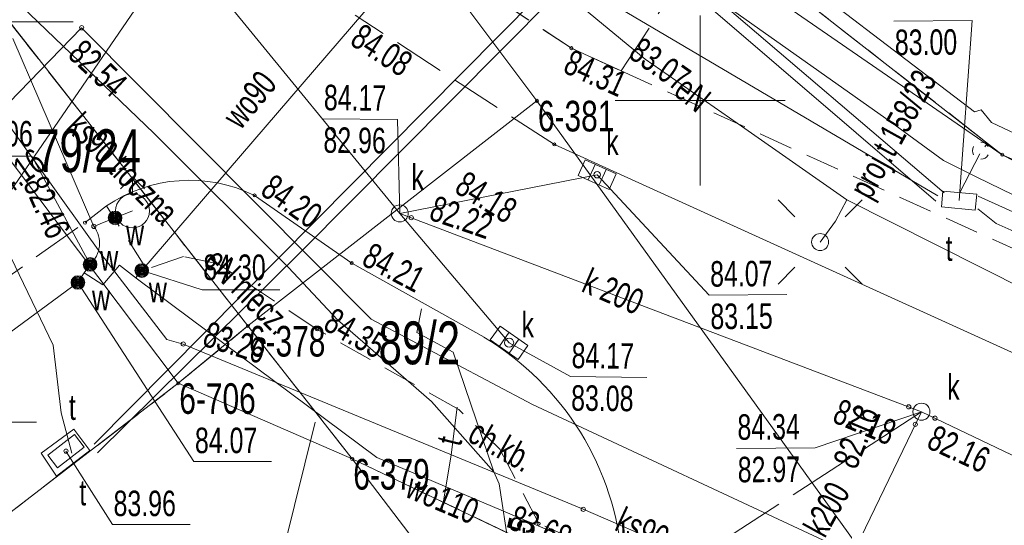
# Model space of a CAD drawing. Header units: metres. Extents: x 7446797 to 7447602, y 5789497 to 5790002.
# Tile 11 of 66: x 7447180 to 7447209, y 5789888 to 5789902. Entities that reach past the tile are written whole.
import ezdxf
from ezdxf.xclip import XClip

# ---------------------------------------------------------------- set-up
doc = ezdxf.new("R2010")
doc.units = ezdxf.units.M
doc.header["$MEASUREMENT"] = 0
doc.header["$XCLIPFRAME"] = 0
for name, pattern in [('2_KTCR02', [1.5, 1, -0.5]), ('2_KTJZ01', [2, 1.5, -0.5]), ('4_SUPK_P_01', [2.5, 2, -0.5]), ('4_SUPT_P_01', [2.5, 2, -0.5]), ('GUK', [2, 1.5, -0.5]), ('GUZ', [1, 0.5, -0.5])]:
    doc.linetypes.add(name, pattern=pattern)
doc.layers.add('700-L Mapa 1_500 dwg', color=7, linetype='Continuous')
for name, color, linetype, lineweight in [('ex_02_DXF_MZ_9_Dzialki7', 9, 'Continuous', 18), ('ex_02_DXF_MZ_9_Kontury3', 9, 'Continuous', 18), ('ex_02_DXF_MZ_9_KTCR_E_T_17', 9, 'Continuous', 18), ('ex_02_DXF_MZ_9_KTCR_L_17', 9, 'Continuous', 18), ('ex_02_DXF_MZ_9_KTJZ_L_07', 9, 'Continuous', 18), ('ex_02_DXF_MZ_9_KTKR_L_07', 9, 'Continuous', 18), ('ex_02_DXF_MZ_9_KTOK_L_47', 9, 'Continuous', 18), ('ex_02_DXF_MZ_9_Numery_dzialek7', 9, 'Continuous', 18), ('ex_02_DXF_MZ_9_Numery_punktow7', 9, 'Continuous', 18), ('ex_02_DXF_MZ_9_Podzial_sekcyjny_krzyze7', 9, 'Continuous', 18), ('ex_02_DXF_MZ_9_Punkty7', 9, 'Continuous', 18), ('ex_02_DXF_MZ_9_RTPW_T_17', 9, 'Continuous', 18), ('ex_02_DXF_MZ_9_SUOG_L_052', 9, 'Continuous', 18), ('ex_02_DXF_MZ_9_SUOW_L_05', 9, 'Continuous', 18), ('ex_02_DXF_MZ_9_SUPE_D_L_31', 9, 'Continuous', 18), ('ex_02_DXF_MZ_9_SUPE_E_T_31', 9, 'Continuous', 18), ('ex_02_DXF_MZ_9_SUPE_L_11', 9, 'Continuous', 18), ('ex_02_DXF_MZ_9_SUPG_L_252', 9, 'Continuous', 18), ('ex_02_DXF_MZ_9_SUPK_D_L_034', 9, 'Continuous', 18), ('ex_02_DXF_MZ_9_SUPK_D_L_434', 9, 'Continuous', 18), ('ex_02_DXF_MZ_9_SUPK_E_T_434', 9, 'Continuous', 18), ('ex_02_DXF_MZ_9_SUPK_L_034', 9, 'Continuous', 18), ('ex_02_DXF_MZ_9_SUPK_L_434', 9, 'Continuous', 18), ('ex_02_DXF_MZ_9_SUPP_E_T_630', 9, 'Continuous', 18), ('ex_02_DXF_MZ_9_SUPP_L_434', 9, 'Continuous', 18), ('ex_02_DXF_MZ_9_SUPP_L_630', 9, 'Continuous', 18), ('ex_02_DXF_MZ_9_SUPS_T_434', 9, 'Continuous', 18), ('ex_02_DXF_MZ_9_SUPS_T_630', 9, 'Continuous', 18), ('ex_02_DXF_MZ_9_SUPT_D_L_030', 9, 'Continuous', 18), ('ex_02_DXF_MZ_9_SUPT_E_T_030', 9, 'Continuous', 18), ('ex_02_DXF_MZ_9_SUPT_L_030', 9, 'Continuous', 18), ('ex_02_DXF_MZ_9_SUPW_D_L_05', 9, 'Continuous', 18), ('ex_02_DXF_MZ_9_SUPW_E_T_05', 9, 'Continuous', 18), ('ex_02_DXF_MZ_9_SUPW_L_05', 9, 'Continuous', 18), ('ex_02_DXF_MZ_9_SUSM_D_T_07', 9, 'Continuous', 18), ('ex_02_DXF_MZ_9_SUSM_D_T_37', 9, 'Continuous', 18), ('ex_02_DXF_MZ_9_SUTG_T_052', 9, 'Continuous', 18), ('ex_02_DXF_MZ_9_SUTK_T_034', 9, 'Continuous', 18), ('ex_02_DXF_MZ_9_SUTT_T_030', 9, 'Continuous', 18), ('ex_02_DXF_MZ_9_SUTW_T_05', 9, 'Continuous', 18), ('ex_02_DXF_MZ_9_SUUK_D_T_234', 9, 'Continuous', 18), ('ex_02_DXF_MZ_9_SUUK_E_T_934', 9, 'Continuous', 18), ('ex_02_DXF_MZ_9_SUUK_T_07', 9, 'Continuous', 18), ('ex_02_DXF_MZ_9_SUUT_D_T_130', 9, 'Continuous', 18), ('ex_02_DXF_MZ_9_SUUT_E_T_930', 9, 'Continuous', 18), ('ex_02_DXF_MZ_9_SUUT_L_130', 9, 'Continuous', 18), ('ex_02_DXF_MZ_9_SUUT_T_37', 9, 'Continuous', 18), ('ex_02_DXF_MZ_9_SUUW_E_T_57', 9, 'Continuous', 18), ('ex_02_DXF_MZ_9_SUUW_T_07', 9, 'Continuous', 18), ('ex_02_DXF_MZ_9_SUUW_T_77', 9, 'Continuous', 18), ('ex_02_DXF_MZ_9_Uzytki3', 9, 'Continuous', 18)]:
    doc.layers.add(name, color=color, linetype=linetype, lineweight=lineweight)
doc.styles.add('STYL_AUTOMATYCZNY_1', font='Arial.ttf', dxfattribs={"width": 0.7})

# ---------------------------------------------------------------- blocks, each defined once
blk = doc.blocks.new('Rysunek_1_9', base_point=(7447200, 5789750, -0.867))
at = {"layer": 'ex_02_DXF_MZ_9_Dzialki7', "color": 9, "linetype": 'Continuous', "lineweight": 18}
for p, q in [((7447149.537, 5789940.715, -0.867), (7447186.693, 5789893.372, -0.867)), ((7447195.197, 5789899.992, -0.867), (7447187.02, 5789910.886, -0.867)), ((7447174.399, 5789905.256, -0.867), (7447184.645, 5789891.687, -0.867)), ((7447201.006, 5789904.553, -0.867), (7447208.889, 5789898.408, -0.867)), ((7447186.693, 5789893.372, -0.867), (7447195.197, 5789899.992, -0.867)), ((7447209.58, 5789880.04, -0.867), (7447195.197, 5789899.992, -0.867)), ((7447208.889, 5789898.408, -0.867), (7447214.206, 5789896.065, -0.867)), ((7447186.693, 5789893.372, -0.867), (7447184.645, 5789891.687, -0.867)), ((7447186.693, 5789893.372, -0.867), (7447189.76, 5789889.46, -0.867)), ((7447009.438, 5789756.982, -0.867), (7447184.645, 5789891.687, -0.867)), ((7447184.645, 5789891.687, -0.867), (7447189.76, 5789889.46, -0.867)), ((7447189.76, 5789889.46, -0.867), (7447209.58, 5789880.04, -0.867)), ((7447189.76, 5789889.46, -0.867), (7447221.01, 5789848.57, -0.867))]:
    blk.add_line(p, q, dxfattribs=at)
at = {"layer": 'ex_02_DXF_MZ_9_Kontury3', "color": 9, "linetype": 'GUK', "lineweight": 18}
for p, q in [((7447186.693, 5789893.372, -0.867), (7447152.413, 5789937.055, -0.867)), ((7447201.006, 5789904.553, -0.867), (7447208.889, 5789898.408, -0.867)), ((7447208.889, 5789898.408, -0.867), (7447214.206, 5789896.065, -0.867)), ((7447184.645, 5789891.687, -0.867), (7447186.693, 5789893.372, -0.867)), ((7447186.693, 5789893.372, -0.867), (7447189.761, 5789889.463, -0.867)), ((7447009.438, 5789756.982, -0.867), (7447184.645, 5789891.687, -0.867)), ((7447189.761, 5789889.463, -0.867), (7447209.579, 5789880.041, -0.867))]:
    blk.add_line(p, q, dxfattribs=at)
at = {"layer": 'ex_02_DXF_MZ_9_KTCR_L_17', "color": 9, "linetype": '2_KTCR02', "lineweight": 18}
for p, q in [((7447196.21, 5789901.54, -0.867), (7447192.04, 5789904.3, -0.867)), ((7447197.68, 5789900.87, -0.867), (7447196.21, 5789901.54, -0.867)), ((7447221.81, 5789889.94, -0.867), (7447197.68, 5789900.87, -0.867)), ((7447183.71, 5789895.04, -0.867), (7447182.53, 5789896.9, -0.867)), ((7447184.8, 5789895.41, -0.867), (7447183.71, 5789895.04, -0.867)), ((7447185.82, 5789895.2, -0.867), (7447184.8, 5789895.41, -0.867)), ((7447188.73, 5789893.27, -0.867), (7447185.82, 5789895.2, -0.867)), ((7447192.9, 5789890.91, -0.867), (7447188.73, 5789893.27, -0.867)), ((7447194.11, 5789889.75, -0.867), (7447192.9, 5789890.91, -0.867)), ((7447195.25, 5789887.56, -0.867), (7447194.11, 5789889.75, -0.867)), ((7447197.71, 5789886.46, -0.867), (7447195.25, 5789887.56, -0.867))]:
    blk.add_line(p, q, dxfattribs=at)
at = {"layer": 'ex_02_DXF_MZ_9_KTJZ_L_07', "color": 9, "linetype": '2_KTJZ01', "lineweight": 18}
for p, q in [((7447192.04, 5789904.3, -0.867), (7447196.21, 5789901.54, -0.867)), ((7447197.68, 5789900.87, -0.867), (7447200.03, 5789904.5, -0.867)), ((7447195.71, 5789898.71, -0.867), (7447189.85, 5789902.51, -0.867)), ((7447196.21, 5789901.54, -0.867), (7447197.68, 5789900.87, -0.867)), ((7447178.83, 5789894.25, -0.867), (7447181.9, 5789896.41, -0.867))]:
    blk.add_line(p, q, dxfattribs=at)
at = {"layer": 'ex_02_DXF_MZ_9_KTKR_L_07', "color": 9, "linetype": 'Continuous', "lineweight": 18}
for p, q in [((7447215.17, 5789889.87, -0.867), (7447195.71, 5789898.71, -0.867)), ((7447189.75, 5789895.22, -0.867), (7447186.89, 5789897.21, -0.867)), ((7447182.53, 5789896.9, -0.867), (7447181.9, 5789896.41, -0.867)), ((7447189.75, 5789895.22, -0.867), (7447193.64, 5789893.04, -0.867))]:
    blk.add_line(p, q, dxfattribs=at)
for centre, radius, start, end in [((7447184.976, 5789893.319, -0.867), 4.336, 63.8032, 124.3307), ((7447189.322, 5789885.82, -0.867), 8.412, 4.3606, 59.1164)]:
    blk.add_arc(centre, radius, start, end, dxfattribs=at)
at = {"layer": 'ex_02_DXF_MZ_9_KTOK_L_47', "color": 9, "linetype": 'Continuous', "lineweight": 18}
for q in [(7447202.707, 5789902.655, -0.867), (7447214.12, 5789895.69, -0.867)]:
    blk.add_line((7447208.889, 5789898.408, -0.867), q, dxfattribs=at)
at = {"layer": 'ex_02_DXF_MZ_9_Numery_dzialek7', "color": 9, "linetype": 'Continuous', "lineweight": 18}
blk.add_line((7447188.669, 5789890.543, -0.867), (7447186.797, 5789883.011, -0.867), dxfattribs=at)
at = {"layer": 'ex_02_DXF_MZ_9_Podzial_sekcyjny_krzyze7', "color": 9, "linetype": 'Continuous', "lineweight": 18}
for p, q in [((7447200, 5789897.5, -0.867), (7447200, 5789902.5, -0.867)), ((7447197.5, 5789900, -0.867), (7447202.5, 5789900, -0.867))]:
    blk.add_line(p, q, dxfattribs=at)
at = {"layer": 'ex_02_DXF_MZ_9_Punkty7', "color": 9, "linetype": 'Continuous', "lineweight": 18}
for centre in [(7447195.197, 5789899.992, -0.867), (7447208.889, 5789898.408, -0.867), (7447186.693, 5789893.372, -0.867), (7447184.645, 5789891.687, -0.867), (7447189.76, 5789889.46, -0.867)]:
    blk.add_circle(centre, 0.045, dxfattribs=at)
at = {"layer": 'ex_02_DXF_MZ_9_RTPW_T_17', "color": 9, "linetype": 'Continuous', "lineweight": 18}
for centre in [(7447196.21, 5789901.54, -0.867), (7447195.71, 5789898.71, -0.867), (7447186.89, 5789897.21, -0.867), (7447181.9, 5789896.41, -0.867), (7447189.75, 5789895.22, -0.867), (7447188.73, 5789893.27, -0.867), (7447195.25, 5789887.56, -0.867)]:
    blk.add_circle(centre, 0.045, dxfattribs=at)
at = {"layer": 'ex_02_DXF_MZ_9_SUOG_L_052', "color": 9, "linetype": 'Continuous', "lineweight": 18}
blk.add_line((7447209.23, 5789882.54, -0.867), (7447196.56, 5789887.98, -0.867), dxfattribs=at)
at = {"layer": 'ex_02_DXF_MZ_9_SUOW_L_05', "color": 9, "linetype": 'Continuous', "lineweight": 18}
blk.add_line((7447183.57, 5789895, -0.867), (7447192.44, 5789905.31, -0.867), dxfattribs=at)
at = {"layer": 'ex_02_DXF_MZ_9_SUPE_D_L_31', "color": 9, "linetype": 'Continuous', "lineweight": 18}
for p, q in [((7447198.379, 5789901.215, -0.867), (7447193.772, 5789905.033, -0.867)), ((7447178.87, 5789903.89, -0.867), (7447183.923, 5789899.043, -0.867)), ((7447203.365, 5789903.27, -0.867), (7447208.07, 5789899.673, -0.867)), ((7447201.313, 5789899.175, -0.867), (7447198.379, 5789901.215, -0.867)), ((7447208.07, 5789899.673, -0.867), (7447208.27, 5789899.724, -0.867)), ((7447208.27, 5789899.724, -0.867), (7447208.573, 5789899.356, -0.867)), ((7447208.573, 5789899.356, -0.867), (7447214.804, 5789896.42, -0.867)), ((7447183.923, 5789899.043, -0.867), (7447187.891, 5789895.09, -0.867)), ((7447204.318, 5789897.076, -0.867), (7447201.313, 5789899.175, -0.867)), ((7447204.318, 5789897.076, -0.867), (7447203.983, 5789896.454, -0.867)), ((7447209.959, 5789894.235, -0.867), (7447204.318, 5789897.076, -0.867)), ((7447203.983, 5789896.454, -0.867), (7447203.53, 5789895.84, -0.867)), ((7447187.891, 5789895.09, -0.867), (7447189.332, 5789893.55, -0.867)), ((7447191.665, 5789893.177, -0.867), (7447191.8, 5789893.878, -0.867)), ((7447189.332, 5789893.55, -0.867), (7447192.099, 5789891.149, -0.867)), ((7447192.729, 5789892.604, -0.867), (7447191.665, 5789893.177, -0.867)), ((7447193.934, 5789889.082, -0.867), (7447192.729, 5789892.604, -0.867)), ((7447192.099, 5789891.149, -0.867), (7447193.934, 5789889.082, -0.867)), ((7447193.934, 5789889.082, -0.867), (7447194.086, 5789888.733, -0.867)), ((7447194.086, 5789888.733, -0.867), (7447195.125, 5789881.86, -0.867))]:
    blk.add_line(p, q, dxfattribs=at)
at = {"layer": 'ex_02_DXF_MZ_9_SUPE_L_11', "color": 9, "linetype": 'Continuous', "lineweight": 18}
for p, q in [((7447200.044, 5789903.306, -0.867), (7447205.633, 5789899.355, -0.867)), ((7447205.633, 5789899.355, -0.867), (7447207.161, 5789898.236, -0.867)), ((7447207.161, 5789898.236, -0.867), (7447208.124, 5789897.753, -0.867)), ((7447208.124, 5789897.753, -0.867), (7447213.39, 5789895.18, -0.867))]:
    blk.add_line(p, q, dxfattribs=at)
at = {"layer": 'ex_02_DXF_MZ_9_SUPG_L_252', "color": 9, "linetype": 'Continuous', "lineweight": 18}
for p, q in [((7447182.38, 5789895.47, -0.867), (7447177.55, 5789902.21, -0.867)), ((7447184.31, 5789892.97, -0.867), (7447182.38, 5789895.47, -0.867)), ((7447184.79, 5789892.84, -0.867), (7447184.31, 5789892.97, -0.867)), ((7447196.56, 5789887.98, -0.867), (7447184.79, 5789892.84, -0.867)), ((7447209.23, 5789882.54, -0.867), (7447196.56, 5789887.98, -0.867))]:
    blk.add_line(p, q, dxfattribs=at)
at = {"layer": 'ex_02_DXF_MZ_9_SUPK_D_L_034', "color": 9, "linetype": 'Continuous', "lineweight": 18}
for centre, radius in [((7447196.97, 5789897.82, -0.867), 0.096), ((7447194.38, 5789892.88, -0.867), 0.133)]:
    blk.add_circle(centre, radius, dxfattribs=at)
at = {"layer": 'ex_02_DXF_MZ_9_SUPK_D_L_434', "color": 9, "linetype": 'Continuous', "lineweight": 18}
for p, q in [((7447191.16, 5789896.683, -0.867), (7447196.97, 5789897.82, -0.867)), ((7447206.512, 5789890.851, -0.867), (7447191.16, 5789896.683, -0.867)), ((7447191.16, 5789896.683, -0.867), (7447194.38, 5789892.88, -0.867)), ((7447201.328, 5789880.103, -0.867), (7447206.512, 5789890.851, -0.867)), ((7447206.512, 5789890.851, -0.867), (7447231.39, 5789878.9, -0.867))]:
    blk.add_line(p, q, dxfattribs=at)
at = {"layer": 'ex_02_DXF_MZ_9_SUPK_L_034', "color": 9, "linetype": 'Continuous', "lineweight": 18}
blk.add_line((7447150.44, 5789946.44, -0.867), (7447191.16, 5789896.683, -0.867), dxfattribs=at)
at = {"layer": 'ex_02_DXF_MZ_9_SUPK_L_434', "color": 9, "linetype": 'Continuous', "lineweight": 18}
for p, q in [((7447177.12, 5789893.58, -0.867), (7447186.37, 5789907.04, -0.867)), ((7447181.8, 5789902.14, -0.867), (7447175.51, 5789895.69, -0.867)), ((7447190.32, 5789893.57, -0.867), (7447181.8, 5789902.14, -0.867)), ((7447195.07, 5789891.06, -0.867), (7447190.32, 5789893.57, -0.867)), ((7447208.7, 5789884.71, -0.867), (7447195.07, 5789891.06, -0.867))]:
    blk.add_line(p, q, dxfattribs=at)
at = {"layer": 'ex_02_DXF_MZ_9_SUPP_L_434', "color": 9, "linetype": '4_SUPK_P_01', "lineweight": 18}
blk.add_line((7447206.512, 5789890.851, -0.867), (7447195.524, 5789883.723, -0.867), dxfattribs=at)
at = {"layer": 'ex_02_DXF_MZ_9_SUPP_L_630', "color": 9, "linetype": '4_SUPT_P_01', "lineweight": 18}
for p, q in [((7447208.376, 5789898.643, -0.867), (7447208.454, 5789898.75, -0.867)), ((7447207.64, 5789897.292, -0.867), (7447208.23, 5789898.43, -0.867))]:
    blk.add_line(p, q, dxfattribs=at)
at = {"layer": 'ex_02_DXF_MZ_9_SUPS_T_434', "color": 9, "linetype": 'Continuous', "lineweight": 18}
for start, end in [(149.4064, 210.4809), (30.0857, 90.1805), (269.3333, 330.3412)]:
    blk.add_arc((7447206.512, 5789890.851, -0.867), 0.25, start, end, dxfattribs=at)
at = {"layer": 'ex_02_DXF_MZ_9_SUPS_T_630', "color": 9, "linetype": 'Continuous', "lineweight": 18}
for start, end in [(30.0857, 90.1805), (149.4064, 210.4809), (269.3333, 330.3412)]:
    blk.add_arc((7447208.262, 5789898.526, -0.867), 0.25, start, end, dxfattribs=at)
at = {"layer": 'ex_02_DXF_MZ_9_SUPT_D_L_030', "color": 9, "linetype": 'Continuous', "lineweight": 18}
for p, q in [((7447197.251, 5789905.107, -0.867), (7447182.167, 5789889.9, -0.867)), ((7447197.473, 5789904.829, -0.867), (7447188.248, 5789895.553, -0.867)), ((7447207.177, 5789897.286, -0.867), (7447198.193, 5789904.954, -0.867)), ((7447198.055, 5789904.653, -0.867), (7447206.939, 5789897.044, -0.867)), ((7447180.967, 5789892.811, -0.867), (7447178.835, 5789897.207, -0.867)), ((7447211.99, 5789895.45, -0.867), (7447208.178, 5789897.193, -0.867)), ((7447208.171, 5789896.813, -0.867), (7447208.714, 5789896.387, -0.867)), ((7447208.714, 5789896.387, -0.867), (7447226.029, 5789888.668, -0.867)), ((7447188.248, 5789895.553, -0.867), (7447182.269, 5789889.64, -0.867)), ((7447181.201, 5789890.813, -0.867), (7447180.967, 5789892.811, -0.867)), ((7447181.509, 5789889.635, -0.867), (7447181.201, 5789890.813, -0.867))]:
    blk.add_line(p, q, dxfattribs=at)
at = {"layer": 'ex_02_DXF_MZ_9_SUPT_L_030', "color": 9, "linetype": 'Continuous', "lineweight": 18}
for p, q in [((7447192.316, 5789905.852, -0.867), (7447206.998, 5789897.195, -0.867)), ((7447192.849, 5789890.987, -0.867), (7447192.67, 5789889.58, -0.867)), ((7447192.67, 5789889.58, -0.867), (7447192.402, 5789887.922, -0.867))]:
    blk.add_line(p, q, dxfattribs=at)
at = {"layer": 'ex_02_DXF_MZ_9_SUPW_D_L_05', "color": 9, "linetype": 'Continuous', "lineweight": 18}
for p, q in [((7447182.16, 5789896.3, -0.867), (7447179.773, 5789901.824, -0.867)), ((7447181.69, 5789894.65, -0.867), (7447159.636, 5789878.43, -0.867))]:
    blk.add_line(p, q, dxfattribs=at)
at = {"layer": 'ex_02_DXF_MZ_9_SUPW_L_05', "color": 9, "linetype": 'Continuous', "lineweight": 18}
for p, q in [((7447183.57, 5789895, -0.867), (7447192.44, 5789905.31, -0.867)), ((7447182.785, 5789896.55, -0.867), (7447183.296, 5789896.754, -0.867)), ((7447182.16, 5789896.3, -0.867), (7447182.46, 5789896.42, -0.867)), ((7447182.46, 5789896.42, -0.867), (7447182.785, 5789896.55, -0.867)), ((7447181.87, 5789894.93, -0.867), (7447182.05, 5789895.18, -0.867)), ((7447182.91, 5789895.16, -0.867), (7447182.42, 5789894.58, -0.867)), ((7447182.91, 5789895.16, -0.867), (7447183.44, 5789894.75, -0.867)), ((7447183.391, 5789894.788, -0.867), (7447183.57, 5789895, -0.867)), ((7447181.87, 5789894.93, -0.867), (7447181.69, 5789894.65, -0.867)), ((7447182.42, 5789894.58, -0.867), (7447181.87, 5789894.93, -0.867)), ((7447183.44, 5789894.75, -0.867), (7447190.49, 5789889.5, -0.867)), ((7447197, 5789886.75, -0.867), (7447190.49, 5789889.5, -0.867))]:
    blk.add_line(p, q, dxfattribs=at)
blk.add_arc((7447181.486, 5789895.801, -0.867), 0.839, 312.2616, 36.5199, dxfattribs=at)
at = {"layer": 'ex_02_DXF_MZ_9_SUSM_D_T_07', "color": 9, "linetype": 'Continuous', "lineweight": 18}
for p, q in [((7447202.787, 5789896.582, -0.867), (7447202.293, 5789897.077, -0.867)), ((7447204.272, 5789896.582, -0.867), (7447204.767, 5789897.077, -0.867)), ((7447202.787, 5789895.098, -0.867), (7447202.293, 5789894.603, -0.867)), ((7447204.272, 5789895.098, -0.867), (7447204.767, 5789894.603, -0.867))]:
    blk.add_line(p, q, dxfattribs=at)
at = {"layer": 'ex_02_DXF_MZ_9_SUSM_D_T_37', "color": 9, "linetype": 'Continuous', "lineweight": 18}
blk.add_circle((7447203.53, 5789895.84, -0.867), 0.25, dxfattribs=at)
at = {"layer": 'ex_02_DXF_MZ_9_SUTG_T_052', "color": 9, "linetype": 'Continuous', "lineweight": 18}
blk.add_line((7447179.434, 5789902.317, -0.867), (7447181.551, 5789902.317, -0.867), dxfattribs=at)
for centre in [(7447184.79, 5789892.84, -0.867), (7447196.56, 5789887.98, -0.867)]:
    blk.add_circle(centre, 0.0625, dxfattribs=at)
at = {"layer": 'ex_02_DXF_MZ_9_SUTK_T_034', "color": 9, "linetype": 'Continuous', "lineweight": 18}
for p, q in [((7447188.892, 5789899.466, -0.867), (7447191.091, 5789899.443, -0.867)), ((7447191.16, 5789896.683, -0.867), (7447191.091, 5789899.443, -0.867)), ((7447196.97, 5789897.82, -0.867), (7447200.268, 5789894.277, -0.867)), ((7447200.268, 5789894.277, -0.867), (7447202.548, 5789894.293, -0.867)), ((7447194.38, 5789892.88, -0.867), (7447196.182, 5789891.881, -0.867)), ((7447196.182, 5789891.881, -0.867), (7447198.434, 5789891.858, -0.867)), ((7447206.512, 5789890.851, -0.867), (7447203.38, 5789889.789, -0.867)), ((7447178.192, 5789890.545, -0.867), (7447180.472, 5789890.545, -0.867)), ((7447201.073, 5789889.772, -0.867), (7447203.38, 5789889.789, -0.867))]:
    blk.add_line(p, q, dxfattribs=at)
for centre in [(7447181.8, 5789902.14, -0.867), (7447191.499, 5789896.555, -0.867), (7447206.139, 5789890.993, -0.867), (7447206.908, 5789890.661, -0.867), (7447206.333, 5789890.478, -0.867)]:
    blk.add_circle(centre, 0.0625, dxfattribs=at)
at = {"layer": 'ex_02_DXF_MZ_9_SUTT_T_030', "color": 9, "linetype": 'Continuous', "lineweight": 18}
for p, q in [((7447205.695, 5789902.336, -0.867), (7447208.002, 5789902.352, -0.867)), ((7447207.619, 5789897.059, -0.867), (7447208.002, 5789902.352, -0.867)), ((7447181.34, 5789889.69, -0.867), (7447182.709, 5789887.529, -0.867)), ((7447182.709, 5789887.529, -0.867), (7447184.989, 5789887.529, -0.867))]:
    blk.add_line(p, q, dxfattribs=at)
blk.add_circle((7447181.34, 5789889.69, -0.867), 0.0625, dxfattribs=at)
at = {"layer": 'ex_02_DXF_MZ_9_SUTW_T_05', "color": 9, "linetype": 'Continuous', "lineweight": 18}
for p, q in [((7447178.077, 5789898.36, -0.867), (7447180.33, 5789898.36, -0.867)), ((7447182.05, 5789895.18, -0.867), (7447180.33, 5789898.36, -0.867)), ((7447183.57, 5789895, -0.867), (7447185.351, 5789894.432, -0.867)), ((7447181.69, 5789894.65, -0.867), (7447185.104, 5789889.381, -0.867)), ((7447185.351, 5789894.432, -0.867), (7447187.631, 5789894.432, -0.867)), ((7447185.104, 5789889.381, -0.867), (7447187.384, 5789889.381, -0.867))]:
    blk.add_line(p, q, dxfattribs=at)
blk.add_circle((7447182.16, 5789896.3, -0.867), 0.0625, dxfattribs=at)
at = {"layer": 'ex_02_DXF_MZ_9_SUUK_D_T_234', "color": 9, "linetype": 'Continuous', "lineweight": 18}
for centre in [(7447191.16, 5789896.683, -0.867), (7447206.512, 5789890.851, -0.867)]:
    blk.add_circle(centre, 0.25, dxfattribs=at)
at = {"layer": 'ex_02_DXF_MZ_9_SUUK_T_07', "color": 9, "linetype": 'Continuous', "lineweight": 18}
for p, q in [((7447196.411, 5789897.799, -0.867), (7447196.618, 5789898.254, -0.867)), ((7447196.618, 5789898.254, -0.867), (7447197.529, 5789897.841, -0.867)), ((7447196.914, 5789898.12, -0.867), (7447196.707, 5789897.665, -0.867)), ((7447197.233, 5789897.975, -0.867), (7447197.026, 5789897.52, -0.867)), ((7447197.529, 5789897.841, -0.867), (7447197.322, 5789897.386, -0.867)), ((7447197.322, 5789897.386, -0.867), (7447196.411, 5789897.799, -0.867)), ((7447193.826, 5789892.959, -0.867), (7447194.111, 5789893.37, -0.867)), ((7447194.111, 5789893.37, -0.867), (7447194.933, 5789892.801, -0.867)), ((7447194.649, 5789892.39, -0.867), (7447193.826, 5789892.959, -0.867)), ((7447194.378, 5789893.185, -0.867), (7447194.094, 5789892.774, -0.867)), ((7447194.666, 5789892.986, -0.867), (7447194.382, 5789892.575, -0.867)), ((7447194.933, 5789892.801, -0.867), (7447194.649, 5789892.39, -0.867))]:
    blk.add_line(p, q, dxfattribs=at)
at = {"layer": 'ex_02_DXF_MZ_9_SUUT_D_T_130', "color": 9, "linetype": 'Continuous', "lineweight": 18}
for p, q in [((7447207.143, 5789897.338, -0.867), (7447207.099, 5789896.873, -0.867)), ((7447208.138, 5789897.245, -0.867), (7447207.143, 5789897.338, -0.867)), ((7447208.095, 5789896.781, -0.867), (7447208.138, 5789897.245, -0.867)), ((7447207.099, 5789896.873, -0.867), (7447208.095, 5789896.781, -0.867))]:
    blk.add_line(p, q, dxfattribs=at)
at = {"layer": 'ex_02_DXF_MZ_9_SUUT_L_130', "color": 9, "linetype": 'Continuous', "lineweight": 18}
for p, q in [((7447181.57, 5789890.34, -0.867), (7447180.61, 5789889.63, -0.867)), ((7447182.04, 5789889.71, -0.867), (7447181.57, 5789890.34, -0.867)), ((7447180.61, 5789889.63, -0.867), (7447181.06, 5789888.95, -0.867)), ((7447181.06, 5789888.95, -0.867), (7447182.04, 5789889.71, -0.867))]:
    blk.add_line(p, q, dxfattribs=at)
at = {"layer": 'ex_02_DXF_MZ_9_SUUT_T_37', "color": 9, "linetype": 'Continuous', "lineweight": 18}
for p, q in [((7447181.593, 5789890.18, -0.867), (7447180.802, 5789889.569, -0.867)), ((7447181.878, 5789889.811, -0.867), (7447181.593, 5789890.18, -0.867)), ((7447181.087, 5789889.2, -0.867), (7447181.878, 5789889.811, -0.867)), ((7447180.802, 5789889.569, -0.867), (7447181.087, 5789889.2, -0.867))]:
    blk.add_line(p, q, dxfattribs=at)
at = {"layer": 'ex_02_DXF_MZ_9_SUUW_T_07', "color": 9, "linetype": 'Continuous', "lineweight": 18}
for p, q in [((7447183.296, 5789897.754, -0.867), (7447182.942, 5789897.401, -0.867)), ((7447183.296, 5789897.754, -0.867), (7447183.649, 5789897.401, -0.867)), ((7447183.296, 5789897.254, -0.867), (7447183.296, 5789897.754, -0.867))]:
    blk.add_line(p, q, dxfattribs=at)
blk.add_circle((7447183.296, 5789896.754, -0.867), 0.5, dxfattribs=at)
at = {"layer": 'ex_02_DXF_MZ_9_SUUW_T_77', "color": 9, "linetype": 'Continuous', "lineweight": 18}
for centre, radius in [((7447182.785, 5789896.55, -0.867), 0.2), ((7447182.785, 5789896.55, -0.867), 0.175), ((7447182.785, 5789896.55, -0.867), 0.15), ((7447182.785, 5789896.55, -0.867), 0.125), ((7447182.785, 5789896.55, -0.867), 0.1), ((7447182.785, 5789896.55, -0.867), 0.075), ((7447182.785, 5789896.55, -0.867), 0.05), ((7447182.785, 5789896.55, -0.867), 0.025), ((7447182.785, 5789896.55, -0.867), 0.00715), ((7447182.05, 5789895.18, -0.867), 0.2), ((7447182.05, 5789895.18, -0.867), 0.175), ((7447182.05, 5789895.18, -0.867), 0.15), ((7447182.05, 5789895.18, -0.867), 0.125), ((7447182.05, 5789895.18, -0.867), 0.1), ((7447182.05, 5789895.18, -0.867), 0.075), ((7447182.05, 5789895.18, -0.867), 0.05), ((7447182.05, 5789895.18, -0.867), 0.025), ((7447182.05, 5789895.18, -0.867), 0.00715), ((7447183.57, 5789895, -0.867), 0.2), ((7447183.57, 5789895, -0.867), 0.175), ((7447183.57, 5789895, -0.867), 0.15), ((7447183.57, 5789895, -0.867), 0.125), ((7447183.57, 5789895, -0.867), 0.1), ((7447183.57, 5789895, -0.867), 0.075), ((7447183.57, 5789895, -0.867), 0.05), ((7447183.57, 5789895, -0.867), 0.025), ((7447183.57, 5789895, -0.867), 0.00715), ((7447181.69, 5789894.65, -0.867), 0.2), ((7447181.69, 5789894.65, -0.867), 0.175), ((7447181.69, 5789894.65, -0.867), 0.15), ((7447181.69, 5789894.65, -0.867), 0.125), ((7447181.69, 5789894.65, -0.867), 0.1), ((7447181.69, 5789894.65, -0.867), 0.075), ((7447181.69, 5789894.65, -0.867), 0.05), ((7447181.69, 5789894.65, -0.867), 0.025), ((7447181.69, 5789894.65, -0.867), 0.00715)]:
    blk.add_circle(centre, radius, dxfattribs=at)
at = {"layer": 'ex_02_DXF_MZ_9_Uzytki3', "color": 9, "linetype": 'GUZ', "lineweight": 18}
for p, q in [((7447186.693, 5789893.372, -0.867), (7447152.413, 5789937.055, -0.867)), ((7447201.006, 5789904.553, -0.867), (7447208.889, 5789898.408, -0.867)), ((7447208.889, 5789898.408, -0.867), (7447214.206, 5789896.065, -0.867)), ((7447184.645, 5789891.687, -0.867), (7447186.693, 5789893.372, -0.867)), ((7447186.693, 5789893.372, -0.867), (7447189.761, 5789889.463, -0.867)), ((7447009.438, 5789756.982, -0.867), (7447184.645, 5789891.687, -0.867)), ((7447189.761, 5789889.463, -0.867), (7447209.579, 5789880.041, -0.867))]:
    blk.add_line(p, q, dxfattribs=at)
at = {"layer": 'ex_02_DXF_MZ_9_KTCR_E_T_17', "color": 9, "linetype": 'Continuous', "lineweight": 18, "insert": (7447193.295, 5789890.331, -0.867), "char_height": 0.75, "attachment_point": 4, "rotation": 330.489, "style": 'STYL_AUTOMATYCZNY_1'}
blk.add_mtext('\\A1;{\\pql;\\fArial|b0|i0|c238|p0;\\W0.700000;ch.kb.}', dxfattribs=at)
at = {"layer": 'ex_02_DXF_MZ_9_Numery_dzialek7', "color": 9, "linetype": 'Continuous', "lineweight": 18, "char_height": 1.26, "attachment_point": 1, "style": 'STYL_AUTOMATYCZNY_1'}
for s, insert in [('\\A1;{\\pql;\\fArial|b0|i0|c238|p0;\\W0.700000;79/24}', (7447180.463, 5789899.155, -0.867)), ('\\A1;{\\pql;\\fArial|b0|i0|c238|p0;\\W0.700000;89/2}', (7447190.539, 5789893.504, -0.867))]:
    blk.add_mtext(s, dxfattribs=dict(at, insert=insert))
at = {"layer": 'ex_02_DXF_MZ_9_Numery_punktow7', "color": 9, "linetype": 'Continuous', "lineweight": 18, "char_height": 0.9, "attachment_point": 1, "style": 'STYL_AUTOMATYCZNY_1'}
for s, insert in [('\\A1;{\\pql;\\fArial|b0|i0|c238|p0;\\W0.700000;6-381}', (7447195.226, 5789899.992, -0.867)), ('\\A1;{\\pql;\\fArial|b0|i0|c238|p0;\\W0.700000;6-378}', (7447186.722, 5789893.372, -0.867)), ('\\A1;{\\pql;\\fArial|b0|i0|c238|p0;\\W0.700000;6-706}', (7447184.673, 5789891.687, -0.867)), ('\\A1;{\\pql;\\fArial|b0|i0|c238|p0;\\W0.700000;6-379}', (7447189.793, 5789889.46, -0.867))]:
    blk.add_mtext(s, dxfattribs=dict(at, insert=insert))
at = {"layer": 'ex_02_DXF_MZ_9_RTPW_T_17', "color": 9, "linetype": 'Continuous', "lineweight": 18, "char_height": 0.75, "style": 'STYL_AUTOMATYCZNY_1'}
for s, insert, attachment_point, rotation in [('\\A1;{\\pql;\\fArial|b0|i0|c238|p0;\\W0.700000;84.08}', (7447190.065, 5789902.3, -0.867), 1, 327.1715), ('\\A1;{\\pql;\\fArial|b0|i0|c238|p0;\\W0.700000;84.31}', (7447196.237, 5789901.528, -0.867), 1, 335.7765), ('\\A1;{\\pql;\\fArial|b0|i0|c238|p0;\\W0.700000;84.16}', (7447179.308, 5789896.963, -0.867), 7, 35.127), ('\\A1;{\\pql;\\fArial|b0|i0|c238|p0;\\W0.700000;84.18}', (7447193.125, 5789897.963, -0.867), 1, 328.3136), ('\\A1;{\\pql;\\fArial|b0|i0|c238|p0;\\W0.700000;84.20}', (7447187.015, 5789897.257, -0.867), 7, 324.7276), ('\\A1;{\\pql;\\fArial|b0|i0|c238|p0;\\W0.700000;84.21}', (7447189.997, 5789895.178, -0.867), 7, 332.3241), ('\\A1;{\\pql;\\fArial|b0|i0|c238|p0;\\W0.700000;84.35}', (7447188.864, 5789893.277, -0.867), 7, 330.6422), ('\\A1;{\\pql;\\fArial|b0|i0|c238|p0;\\W0.700000;84.45}', (7447193.984, 5789886.002, -0.867), 1, 77.0875)]:
    blk.add_mtext(s, dxfattribs=dict(at, insert=insert, attachment_point=attachment_point, rotation=rotation))
at = {"layer": 'ex_02_DXF_MZ_9_SUPE_E_T_31', "color": 9, "linetype": 'Continuous', "lineweight": 18, "char_height": 0.75, "style": 'STYL_AUTOMATYCZNY_1'}
for s, insert, attachment_point, rotation in [('\\A1;{\\pql;\\fArial|b0|i0|c238|p0;\\W0.700000;eN}', (7447199.415, 5789900.487, -0.867), 4, 321.1126), ('\\A1;{\\pql;\\fArial|b0|i0|c238|p0;\\W0.700000;eN niecz.}', (7447185.337, 5789895.193, -0.867), 7, 315.4244)]:
    blk.add_mtext(s, dxfattribs=dict(at, insert=insert, attachment_point=attachment_point, rotation=rotation))
at = {"layer": 'ex_02_DXF_MZ_9_SUPK_E_T_434', "color": 9, "linetype": 'Continuous', "lineweight": 18, "char_height": 0.75, "style": 'STYL_AUTOMATYCZNY_1'}
for s, insert, attachment_point, rotation in [('\\A1;{\\pql;\\fArial|b0|i0|c238|p0;\\W0.700000;ks90 tłoczna}', (7447181.303, 5789899.175, -0.867), 7, 314.7975), ('\\A1;{\\pql;\\fArial|b0|i0|c238|p0;\\W0.700000;k 200}', (7447196.618, 5789894.74, -0.867), 4, 336.4428), ('\\A1;{\\pql;\\fArial|b0|i0|c238|p0;\\W0.700000;k200}', (7447203.677, 5789887.1, -0.867), 7, 61.047), ('\\A1;{\\pql;\\fArial|b0|i0|c238|p0;\\W0.700000;ks90 tłoczna}', (7447197.602, 5789887.719, -0.867), 4, 334.953)]:
    blk.add_mtext(s, dxfattribs=dict(at, insert=insert, attachment_point=attachment_point, rotation=rotation))
at = {"layer": 'ex_02_DXF_MZ_9_SUPP_E_T_630', "color": 9, "linetype": 'Continuous', "lineweight": 18, "insert": (7447204.78, 5789897.173, -0.867), "char_height": 0.75, "attachment_point": 4, "rotation": 61.0443, "style": 'STYL_AUTOMATYCZNY_1'}
blk.add_mtext('\\A1;{\\pql;\\fArial|b0|i0|c238|p0;\\W0.700000;proj.t 158/23}', dxfattribs=at)
at = {"layer": 'ex_02_DXF_MZ_9_SUPT_E_T_030', "color": 9, "linetype": 'Continuous', "lineweight": 18, "insert": (7447192.595, 5789889.896, -0.867), "char_height": 0.75, "attachment_point": 4, "rotation": 75.96, "style": 'STYL_AUTOMATYCZNY_1'}
blk.add_mtext('\\A1;{\\pql;\\fArial|b0|i0|c238|p0;\\W0.700000;t}', dxfattribs=at)
at = {"layer": 'ex_02_DXF_MZ_9_SUPW_E_T_05', "color": 9, "linetype": 'Continuous', "lineweight": 18, "char_height": 0.75, "style": 'STYL_AUTOMATYCZNY_1'}
for s, insert, attachment_point, rotation in [('\\A1;{\\pql;\\fArial|b0|i0|c238|p0;\\W0.700000;wo90}', (7447186.19, 5789899.346, -0.867), 4, 50.67), ('\\A1;{\\pql;\\fArial|b0|i0|c238|p0;\\W0.700000;wo110}', (7447191.274, 5789888.354, -0.867), 7, 337.0995)]:
    blk.add_mtext(s, dxfattribs=dict(at, insert=insert, attachment_point=attachment_point, rotation=rotation))
at = {"layer": 'ex_02_DXF_MZ_9_SUTG_T_052', "color": 9, "linetype": 'Continuous', "lineweight": 18, "char_height": 0.75, "attachment_point": 7, "style": 'STYL_AUTOMATYCZNY_1'}
for s, insert, rotation in [('\\A1;{\\pql;\\fArial|b0|i0|c238|p0;\\W0.700000;83.26}', (7447185.319, 5789892.795, -0.867), 342.3239), ('\\A1;{\\pql;\\fArial|b0|i0|c238|p0;\\W0.700000;83.68}', (7447194.309, 5789887.422, -0.867), 337.816)]:
    blk.add_mtext(s, dxfattribs=dict(at, insert=insert, rotation=rotation))
at = {"layer": 'ex_02_DXF_MZ_9_SUTK_T_034', "color": 9, "linetype": 'Continuous', "lineweight": 18, "char_height": 0.75, "style": 'STYL_AUTOMATYCZNY_1'}
for s, insert, attachment_point, rotation in [('\\A1;{\\pql;\\fArial|b0|i0|c238|p0;\\W0.700000;82.54}', (7447181.872, 5789901.853, -0.867), 1, 316.6181), ('\\A1;{\\pql;\\fArial|b0|i0|c238|p0;\\W0.700000;84.17}', (7447188.933, 5789900.466, -0.867), 1, 359.403), ('\\A1;{\\pql;\\fArial|b0|i0|c238|p0;\\W0.700000;82.96}', (7447188.92, 5789899.216, -0.867), 1, 359.403), ('\\A1;{\\pql;\\fArial|b0|i0|c238|p0;\\W0.700000;82.22}', (7447191.983, 5789896.504, -0.867), 7, 340.965), ('\\A1;{\\pql;\\fArial|b0|i0|c238|p0;\\W0.700000;84.07}', (7447200.291, 5789895.277, -0.867), 1, 0.4031), ('\\A1;{\\pql;\\fArial|b0|i0|c238|p0;\\W0.700000;83.15}', (7447200.299, 5789894.027, -0.867), 1, 0.4031), ('\\A1;{\\pql;\\fArial|b0|i0|c238|p0;\\W0.700000;84.17}', (7447196.222, 5789892.881, -0.867), 1, 359.406), ('\\A1;{\\pql;\\fArial|b0|i0|c238|p0;\\W0.700000;83.08}', (7447196.209, 5789891.631, -0.867), 1, 359.406), ('\\A1;{\\pql;\\fArial|b0|i0|c238|p0;\\W0.700000;82.18}', (7447203.85, 5789890.551, -0.867), 7, 337.203), ('\\A1;{\\pql;\\fArial|b0|i0|c238|p0;\\W0.700000;82.16}', (7447204.245, 5789889.258, -0.867), 4, 67.6004), ('\\A1;{\\pql;\\fArial|b0|i0|c238|p0;\\W0.700000;84.34}', (7447201.095, 5789890.773, -0.867), 1, 0.4031), ('\\A1;{\\pql;\\fArial|b0|i0|c238|p0;\\W0.700000;82.16}', (7447206.943, 5789890.485, -0.867), 1, 335.052), ('\\A1;{\\pql;\\fArial|b0|i0|c238|p0;\\W0.700000;82.97}', (7447201.104, 5789889.523, -0.867), 1, 0.4031)]:
    blk.add_mtext(s, dxfattribs=dict(at, insert=insert, attachment_point=attachment_point, rotation=rotation))
at = {"layer": 'ex_02_DXF_MZ_9_SUTT_T_030', "color": 9, "linetype": 'Continuous', "lineweight": 18, "char_height": 0.75, "attachment_point": 1, "style": 'STYL_AUTOMATYCZNY_1'}
for s, insert, rotation in [('\\A1;{\\pql;\\fArial|b0|i0|c238|p0;\\W0.700000;83.00}', (7447205.726, 5789902.086, -0.867), 0.4031), ('\\A1;{\\pql;\\fArial|b0|i0|c238|p0;\\W0.700000;83.07}', (7447198.286, 5789901.904, -0.867), 324.8626)]:
    blk.add_mtext(s, dxfattribs=dict(at, insert=insert, rotation=rotation))
at = {"layer": 'ex_02_DXF_MZ_9_SUTT_T_030', "color": 9, "linetype": 'Continuous', "lineweight": 18, "insert": (7447182.739, 5789888.529, -0.867), "char_height": 0.75, "attachment_point": 1, "style": 'STYL_AUTOMATYCZNY_1'}
blk.add_mtext('\\A1;{\\pql;\\fArial|b0|i0|c238|p0;\\W0.700000;83.96}', dxfattribs=at)
at = {"layer": 'ex_02_DXF_MZ_9_SUTW_T_05', "color": 9, "linetype": 'Continuous', "lineweight": 18, "char_height": 0.75, "style": 'STYL_AUTOMATYCZNY_1'}
for s, insert, attachment_point in [('\\A1;{\\pql;\\fArial|b0|i0|c238|p0;\\W0.700000;84.06}', (7447178.528, 5789898.64, -0.867), 7), ('\\A1;{\\pql;\\fArial|b0|i0|c238|p0;\\W0.700000;84.30}', (7447185.381, 5789894.712, -0.867), 7), ('\\A1;{\\pql;\\fArial|b0|i0|c238|p0;\\W0.700000;84.07}', (7447185.134, 5789890.381, -0.867), 1)]:
    blk.add_mtext(s, dxfattribs=dict(at, insert=insert, attachment_point=attachment_point))
at = {"layer": 'ex_02_DXF_MZ_9_SUTW_T_05', "color": 9, "linetype": 'Continuous', "lineweight": 18, "insert": (7447180.057, 5789897.547, -0.867), "char_height": 0.75, "attachment_point": 7, "rotation": 293.9625, "style": 'STYL_AUTOMATYCZNY_1'}
blk.add_mtext('\\A1;{\\pql;\\fArial|b0|i0|c238|p0;\\W0.700000;82.46}', dxfattribs=at)
at = {"layer": 'ex_02_DXF_MZ_9_SUUK_E_T_934', "color": 9, "linetype": 'Continuous', "lineweight": 18, "char_height": 0.75, "style": 'STYL_AUTOMATYCZNY_1'}
for insert, attachment_point in [((7447197.235, 5789898.398, -0.867), 7), ((7447191.504, 5789897.747, -0.867), 4), ((7447194.745, 5789893.409, -0.867), 4), ((7447207.269, 5789891.577, -0.867), 4)]:
    blk.add_mtext('\\A1;{\\pql;\\fArial|b0|i0|c238|p0;\\W0.700000;k}', dxfattribs=dict(at, insert=insert, attachment_point=attachment_point))
at = {"layer": 'ex_02_DXF_MZ_9_SUUT_E_T_930', "color": 9, "linetype": 'Continuous', "lineweight": 18, "char_height": 0.75, "style": 'STYL_AUTOMATYCZNY_1'}
for insert, attachment_point in [((7447207.224, 5789896.036, -0.867), 1), ((7447181.426, 5789890.6, -0.867), 7), ((7447181.732, 5789888.846, -0.867), 1)]:
    blk.add_mtext('\\A1;{\\pql;\\fArial|b0|i0|c238|p0;\\W0.700000;t}', dxfattribs=dict(at, insert=insert, attachment_point=attachment_point))
at = {"layer": 'ex_02_DXF_MZ_9_SUUW_E_T_57', "color": 9, "linetype": 'Continuous', "lineweight": 18, "char_height": 0.75, "style": 'STYL_AUTOMATYCZNY_1'}
for insert, attachment_point in [((7447183.107, 5789896.492, -0.867), 1), ((7447182.347, 5789894.998, -0.867), 7), ((7447182.106, 5789894.582, -0.867), 1), ((7447183.778, 5789894.814, -0.867), 1)]:
    blk.add_mtext('\\A1;{\\pql;\\fArial|b0|i0|c238|p0;\\W0.700000;w}', dxfattribs=dict(at, insert=insert, attachment_point=attachment_point))

msp = doc.modelspace()

# ---------------------------------------------------------------- block references
at = {"layer": '700-L Mapa 1_500 dwg', "color": 52, "linetype": 'Continuous', "lineweight": 25}
ref = msp.add_blockref('Rysunek_1_9', (7447200, 5789750, -0.867), dxfattribs=at)
XClip(ref).set_block_clipping_path([(7446797.4999703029, 5789497.4999993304), (7447602.4999703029, 5790002.4999993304)])

doc.saveas('drawing.dxf')
